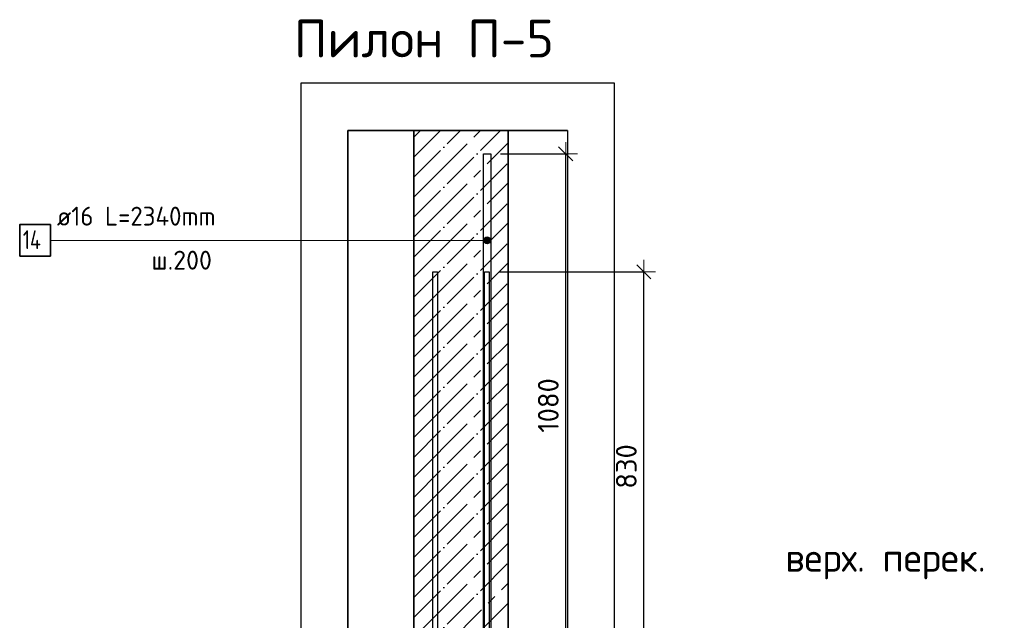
# Model space of a CAD drawing. Header units: millimetres. Extents: x 2792 to 69837, y -2757 to 29968.
# Tile 11 of 77: x 3059 to 5147, y 10184 to 11457. Entities that reach past the tile are written whole.
import ezdxf

# ---------------------------------------------------------------- set-up
doc = ezdxf.new("R2010")
doc.units = ezdxf.units.MM
doc.header["$PDMODE"] = 65
doc.linetypes.add('______11', pattern=[100, 80, -10, 0, -10])
doc.linetypes.add('______5', pattern=[220, 160, -20, 20, -20])
for name, color, linetype, lineweight in [('Standard', 7, 'Continuous', 25), ('Арм.стержн. вертикальными 1', 22, 'Continuous', 35), ('Высотная отметки_ общее', 7, 'Continuous', 13), ('Размерная линия_ общее', 7, 'Continuous', 13)]:
    doc.layers.add(name, color=color, linetype=linetype, lineweight=lineweight)
doc.layers.add('Арм.стержн. вертикальными 2', color=7, linetype='Continuous', lineweight=35, true_color=0x006e00)
doc.styles.add('ISOCPEUR', font='ISOCPEUR')
doc.dimstyles.new('DIMSTYLE_3', dxfattribs={"dimtxt": 44, "dimasz": 50, "dimexe": 0, "dimexo": 0, "dimgap": 22, "dimtad": 2, "dimdec": 0, "dimrnd": 5, "dimzin": 12, "dimdsep": 46, "dimtxsty": 'ISOCPEUR', "dimblk1": 'ALL_ML_STRICH', "dimblk2": 'ALL_ML_STRICH', "dimsah": 1, "dimcen": 0, "dimclrd": 7, "dimclre": 256, "dimclrt": 7, "dimadec": 0, "dimazin": 0, "dimtfac": 1, "dimtdec": 0, "dimtix": 1, "dimtmove": 2, "dimatfit": 3, "dimfxl": 0, "dimtzin": 0, "dimlwd": 0, "dimlwe": -3, "dimarcsym": 0})

# ---------------------------------------------------------------- blocks, each defined once
blk = doc.blocks.new('ALL_ML_STRICH')
at = {"color": 0, "linetype": 'ByBlock', "lineweight": -2}
for p, q in [((0, -0.5), (0, 0.5)), ((-1, 0), (0.5, 0)), ((-0.3, -0.3), (0.3, 0.3))]:
    blk.add_line(p, q, dxfattribs=at)
blk = doc.blocks.new('*D155')
at = {"layer": 'DEFPOINTS', "color": 7, "linetype": 'Continuous', "lineweight": 13, "transparency": 33554687}
for p in [(4058.2, 11172.6), (4094.7, 10092.6), (4216.7, 10092.6)]:
    blk.add_point(p, dxfattribs=at)
at = {"layer": 'Размерная линия_ общее', "color": 253, "linetype": 'Continuous', "lineweight": -2, "true_color": 0xa0a0a0, "transparency": 33554687}
for p, q in [((4078.2, 11172.6), (4216.7, 11172.6)), ((4114.7, 10092.6), (4216.7, 10092.6))]:
    blk.add_line(p, q, dxfattribs=at)
at = {"layer": 'Размерная линия_ общее', "color": 7, "linetype": 'Continuous', "lineweight": -2, "transparency": 33554687}
blk.add_line((4216.7, 10092.6), (4216.7, 11172.6), dxfattribs=at)
at = {"layer": 'Размерная линия_ общее', "color": 7, "linetype": 'Continuous', "lineweight": 13, "transparency": 33554687, "xscale": 50, "yscale": 50, "zscale": 50}
for p, rotation in [((4216.7, 11172.6), 90), ((4216.7, 10092.6), 270)]:
    blk.add_blockref('ALL_ML_STRICH', p, dxfattribs=dict(at, rotation=rotation))
at = {"layer": 'Размерная линия_ общее', "color": 7, "linetype": 'Continuous', "lineweight": 13, "transparency": 33554687, "insert": (4179.7, 10639.2), "char_height": 44, "width": 176, "attachment_point": 5, "rotation": 90, "style": 'ISOCPEUR'}
blk.add_mtext('\\A1;{1080}', dxfattribs=at)
blk = doc.blocks.new('COMPLEX_ELEVATIONDIM_6')
at = {"layer": 'Высотная отметки_ общее', "color": 7, "linetype": 'Continuous', "lineweight": 13, "transparency": 33554687, "insert": (4682.2, 10270.5), "char_height": 60, "width": 478.865, "attachment_point": 7, "style": 'ISOCPEUR'}
blk.add_mtext('\\W0.97;верх. перек.', dxfattribs=at)
blk = doc.blocks.new('*D165')
at = {"layer": 'DEFPOINTS', "color": 7, "linetype": 'Continuous', "lineweight": 13, "transparency": 33554687}
for p in [(4054.7, 10922.6), (4094.7, 10092.6), (4382.1, 10092.6)]:
    blk.add_point(p, dxfattribs=at)
at = {"layer": 'Размерная линия_ общее', "color": 253, "linetype": 'Continuous', "lineweight": -2, "true_color": 0xa0a0a0, "transparency": 33554687}
for p, q in [((4074.7, 10922.6), (4382.1, 10922.6)), ((4114.7, 10092.6), (4382.1, 10092.6))]:
    blk.add_line(p, q, dxfattribs=at)
at = {"layer": 'Размерная линия_ общее', "color": 7, "linetype": 'Continuous', "lineweight": -2, "transparency": 33554687}
blk.add_line((4382.1, 10092.6), (4382.1, 10922.6), dxfattribs=at)
at = {"layer": 'Размерная линия_ общее', "color": 7, "linetype": 'Continuous', "lineweight": 13, "transparency": 33554687, "xscale": 50, "yscale": 50, "zscale": 50}
for p, rotation in [((4382.1, 10922.6), 90), ((4382.1, 10092.6), 270)]:
    blk.add_blockref('ALL_ML_STRICH', p, dxfattribs=dict(at, rotation=rotation))
at = {"layer": 'Размерная линия_ общее', "color": 7, "linetype": 'Continuous', "lineweight": 13, "transparency": 33554687, "insert": (4345.1, 10509.8), "char_height": 44, "width": 132, "attachment_point": 5, "rotation": 90, "style": 'ISOCPEUR'}
blk.add_mtext('\\A1;{830}', dxfattribs=at)

msp = doc.modelspace()

# ---------------------------------------------------------------- hatches: boundary and pattern name
at = {"layer": 'Арм.стержн. вертикальными 2', "linetype": 'Continuous', "lineweight": 13, "transparency": 33554687}
for points in [[(4043.7, 10985.4), (4043.7, 10992.9), (4042.7, 10989.1)], [(4043.7, 10992.9), (4046.4, 10982.7), (4046.4, 10995.6)], [(4043.7, 10992.9), (4043.7, 10985.4), (4046.4, 10982.7)], [(4046.4, 10995.6), (4050.2, 10981.6), (4050.2, 10996.6)], [(4046.4, 10995.6), (4046.4, 10982.7), (4050.2, 10981.6)], [(4050.2, 10996.6), (4050.2, 10981.6), (4053.9, 10982.7)], [(4050.2, 10996.6), (4053.9, 10982.7), (4053.9, 10995.6)], [(4053.9, 10995.6), (4053.9, 10982.7), (4056.6, 10985.4)], [(4053.9, 10995.6), (4056.6, 10985.4), (4056.6, 10992.9)], [(4056.6, 10992.9), (4056.6, 10985.4), (4057.7, 10989.1)]]:
    msp.add_hatch(color=7, dxfattribs=at).paths.add_polyline_path(points)

# ---------------------------------------------------------------- linework, layer by layer
at = {"color": 52, "linetype": 'Continuous', "lineweight": -3, "transparency": 33554687}
for p, q in [((3754.8, 11222.3), (3754.8, 6490.1)), ((3754.8, 6490.1), (3754.8, 11222.3)), ((3754.8, 11222.3), (4220.3, 11222.3)), ((4220.3, 11222.3), (3754.8, 11222.3)), ((4220.3, 11222.3), (4220.3, 6490.1)), ((4220.3, 11222.3), (4220.3, 6490.1))]:
    msp.add_line(p, q, dxfattribs=at)
at = {"color": 7, "linetype": 'Continuous', "lineweight": 25, "transparency": 33554687}
msp.add_line((4144.7, 11222.3), (3844.7, 11222.3), dxfattribs=at)
at = {"color": 253, "linetype": '______11', "lineweight": -3, "true_color": 0xababab, "transparency": 33554687}
for p, q in [((3894.7, 11038.3), (4078.7, 11222.3)), ((3894.7, 11123.2), (3993.8, 11222.3)), ((3894.7, 11208), (3909, 11222.3)), ((3894.7, 10953.5), (4094.7, 11153.5)), ((3894.7, 10868.6), (4094.7, 11068.6)), ((3894.7, 10783.8), (4094.7, 10983.8)), ((3894.7, 10698.9), (4094.7, 10898.9)), ((3894.7, 10614.1), (4094.7, 10814.1)), ((3894.7, 10529.2), (4094.7, 10729.2)), ((3894.7, 10444.4), (4094.7, 10644.4)), ((3894.7, 10359.5), (4094.7, 10559.5)), ((3894.7, 10274.7), (4094.7, 10474.7)), ((3894.7, 10189.8), (4094.7, 10389.8)), ((3894.7, 10105), (4094.7, 10305)), ((3967.2, 10092.6), (4094.7, 10220.1))]:
    msp.add_line(p, q, dxfattribs=at)
at = {"color": 253, "linetype": '______5', "lineweight": -3, "true_color": 0xababab, "transparency": 33554687}
for p, q in [((3894.7, 11080.8), (4036.3, 11222.3)), ((3894.7, 11165.6), (3951.4, 11222.3)), ((3894.7, 10995.9), (4094.7, 11195.9)), ((3894.7, 10911.1), (4094.7, 11111.1)), ((3894.7, 10826.2), (4094.7, 11026.2)), ((3894.7, 10741.4), (4094.7, 10941.4)), ((3894.7, 10656.5), (4094.7, 10856.5)), ((3894.7, 10571.6), (4094.7, 10771.6)), ((3894.7, 10486.8), (4094.7, 10686.8)), ((3894.7, 10401.9), (4094.7, 10601.9)), ((3894.7, 10317.1), (4094.7, 10517.1)), ((3894.7, 10232.2), (4094.7, 10432.2)), ((3894.7, 10147.4), (4094.7, 10347.4)), ((3924.8, 10092.6), (4094.7, 10262.5))]:
    msp.add_line(p, q, dxfattribs=at)
at = {"color": 7, "linetype": 'Continuous', "lineweight": 35, "transparency": 33554687}
for p, q in [((3894.7, 11222.3), (3894.7, 10092.6)), ((4094.7, 10092.6), (4094.7, 11222.3))]:
    msp.add_line(p, q, dxfattribs=at)
at = {"layer": 'Standard', "color": 7, "linetype": 'Continuous', "lineweight": 25, "transparency": 33554687}
msp.add_lwpolyline([(3654.8, 6390.1), (4320.3, 6390.1), (4320.3, 11322.3), (3654.8, 11322.3), (3654.8, 6390.1)], dxfattribs=at)
at = {"layer": 'Арм.стержн. вертикальными 1', "color": 4, "linetype": 'Continuous', "lineweight": 25, "transparency": 33554687}
for points in [[(3934.7, 6792.6), (3934.7, 10922.6), (3944.7, 10922.6), (3944.7, 6792.6), (3934.7, 6792.6)], [(3934.7, 6792.6), (3934.7, 10922.6), (3944.7, 10922.6), (3944.7, 6792.6), (3934.7, 6792.6)], [(4044.7, 6792.6), (4044.7, 10922.6), (4054.7, 10922.6), (4054.7, 6792.6), (4044.7, 6792.6)], [(4044.7, 6792.6), (4044.7, 10922.6), (4054.7, 10922.6), (4054.7, 6792.6), (4044.7, 6792.6)]]:
    msp.add_lwpolyline(points, dxfattribs=at)
at = {"layer": 'Арм.стержн. вертикальными 2', "color": 7, "linetype": 'Continuous', "lineweight": 13, "transparency": 33554687}
for p, q in [((3124.3, 10989.1), (3728.3, 10989.1)), ((3728.3, 10989.1), (4050.2, 10989.1)), ((4042.7, 10989.1), (4042.7, 10989.1)), ((4050.2, 10996.6), (4050.2, 10996.6)), ((4050.2, 10981.6), (4050.2, 10981.6)), ((4057.7, 10989.1), (4057.7, 10989.1))]:
    msp.add_line(p, q, dxfattribs=at)
at = {"layer": 'Арм.стержн. вертикальными 2', "color": 7, "linetype": 'Continuous', "lineweight": 25, "transparency": 33554687}
msp.add_lwpolyline([(4058.2, 11172.6), (4058.2, 8832.6), (4042.2, 8832.6), (4042.2, 11172.6), (4058.2, 11172.6)], dxfattribs=at)
msp.add_lwpolyline([(4058.2, 11172.6), (4058.2, 8832.6), (4042.2, 8832.6), (4042.2, 11172.6), (4058.2, 11172.6)], dxfattribs=at)
at = {"layer": 'Арм.стержн. вертикальными 2', "color": 7, "linetype": 'Continuous', "lineweight": 35, "transparency": 33554687}
msp.add_lwpolyline([(3059, 10955.8), (3124.3, 10955.8), (3124.3, 11022.5), (3059, 11022.5), (3059, 10955.8)], dxfattribs=at)
at = {"layer": 'Арм.стержн. вертикальными 2', "color": 7, "linetype": 'Continuous', "lineweight": 13, "transparency": 33554687}
msp.add_circle((4050.2, 10989.1), 7.5, dxfattribs=at)

# ---------------------------------------------------------------- block references
at = {"layer": 'Высотная отметки_ общее', "color": 7, "linetype": 'Continuous', "lineweight": 13, "transparency": 33554687}
msp.add_blockref('COMPLEX_ELEVATIONDIM_6', (0, 0), dxfattribs=at)

# ---------------------------------------------------------------- texts
at = {"layer": 'Standard', "color": 7, "linetype": 'Continuous', "lineweight": 13, "transparency": 33554687, "style": 'ISOCPEUR'}
for s, insert, char_height, width, attachment_point in [('\\A1;{\\fISOCPEUR|i0|b0;\\H80.000000;\\W1.000000;\\C7;Пилон П-5}\\P', (3640.6, 11417), 80, 550.788, 4), ('\\A1;{\\fISOCPEUR|i0|b0;\\H40.000000;\\W1.000000;\\C7;ш.200}\\P', (3402.3, 10967.2), 40, 150.857, 2)]:
    msp.add_mtext(s, dxfattribs=dict(at, insert=insert, char_height=char_height, width=width, attachment_point=attachment_point))
at = {"layer": 'Арм.стержн. вертикальными 2', "color": 7, "linetype": 'Continuous', "lineweight": 25, "transparency": 33554687, "char_height": 40, "attachment_point": 7, "style": 'ISOCPEUR'}
for s, insert, width in [('\\W0.96;ø16 L=2340mm ', (3137.7, 11020.5), 395.02), ('\\W0.76;14', (3065.7, 10970.5), 67.275)]:
    msp.add_mtext(s, dxfattribs=dict(at, insert=insert, width=width))

# ---------------------------------------------------------------- dimensions: what is measured, and where the dimension line sits
at = {"layer": 'Размерная линия_ общее', "color": 7, "linetype": 'Continuous', "lineweight": 13, "transparency": 33554687}
for base, p2, picture, middle in [((4216.7, 11172.6), (4078.2, 11172.6), '*D155', (4179.7, 10639.2)), ((4382.1, 10922.6), (4074.7, 10922.6), '*D165', (4345.1, 10509.8))]:
    dim = msp.add_linear_dim(base=base, p1=(4114.7, 10092.6), p2=p2, angle=90, dimstyle='DIMSTYLE_3', override={"dimpost": '<>', "dimclrd": 7, "dimclre": 253, "dimclrt": 7, "dimlwd": 0, "dimlwe": 65533}, dxfattribs=at)
    dim.commit()
    dim.dimension.update_dxf_attribs({"geometry": picture, "text_midpoint": middle, "dimtype": 160})

doc.saveas('drawing.dxf')
